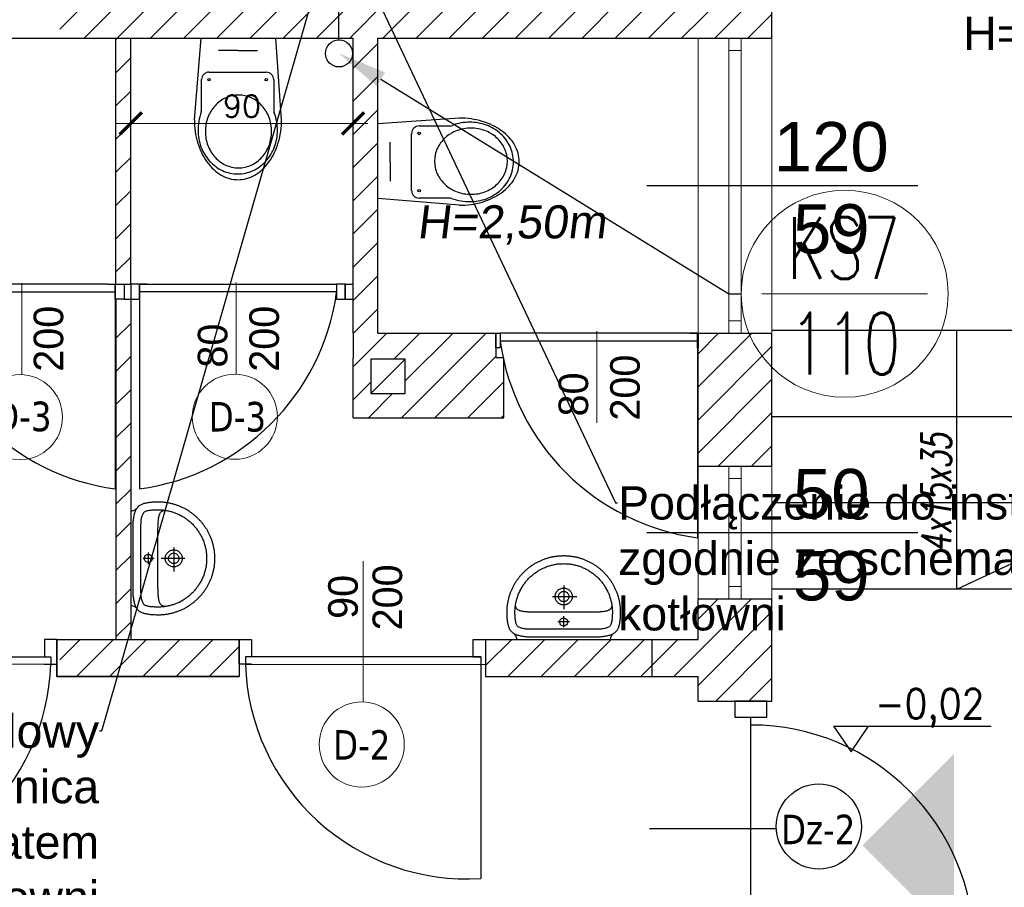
# Model space of a CAD drawing. Header units: millimetres. Extents: x -486876 to 553054, y -140324 to 834178.
# Tile 31 of 155: x -159832 to -155836, y 78064 to 81585. Entities that reach past the tile are written whole.
import ezdxf
from ezdxf import colors
from ezdxf.entities.mleader import LeaderData, LeaderLine
from ezdxf.enums import TextEntityAlignment as Align
from ezdxf.math import Vec2, Vec3

# ---------------------------------------------------------------- set-up
doc = ezdxf.new("R2010")
doc.units = ezdxf.units.MM
doc.header["$PDSIZE"] = -5
doc.linetypes.add('DASH2', pattern=[0.75, 0.5, -0.25])
for name, color, linetype, lineweight in [('_XREF', 252, 'DASH2', 13), ('IS_PLB_KAN_WEW', 34, 'Continuous', 30), ('IS_PLB_TEKST', 7, 'Continuous', 20), ('XREF$0$0-ARKUSZ-OPIS', 8, 'Continuous', 18), ('XREF$0$okna', 8, 'Continuous', 20), ('XREF$0$ściana nośna', 8, 'Continuous', 30)]:
    doc.layers.add(name, color=color, linetype=linetype, lineweight=lineweight)
for name, color, linetype in [('IS_PLB_SKROPLINY', 32, 'SP_SKROP'), ('XREF$0$A-ARM', 8, 'Continuous'), ('XREF$0$A-BUD-OP', 8, 'Continuous'), ('XREF$0$ArchiCAD', 8, 'Continuous'), ('XREF$0$DRZWI', 8, 'Continuous'), ('XREF$0$MEBLE_ŁAZIENKOWE_I_KUCHENNE', 8, 'Continuous'), ('XREF$0$OPIS', 8, 'Continuous'), ('XREF$0$OPISY', 8, 'Continuous'), ('XREF$0$Ppoż', 20, 'Continuous'), ('XREF$0$WIDOK', 8, 'Continuous'), ('XREF$0$WYMIARY', 9, 'Continuous'), ('XREF$0$WYPEŁNIENIA', 8, 'Continuous'), ('XREF$0$ŚCIANY', 8, 'Continuous')]:
    doc.layers.add(name, color=color, linetype=linetype)
doc.styles.add('IS_SIMPLEX', font='simplex.shx', dxfattribs={"width": 0.7})
doc.styles.add('SANPROJEKT', font='arial.ttf', dxfattribs={"height": 200})
doc.styles.get("Standard").update_dxf_attribs({"font": 'arial.ttf'})
doc.styles.add('XREF$0$APLUS', font='arial.ttf', dxfattribs={"width": 0.6})
doc.styles.add('XREF$0$GENERATED_STYLE_1', font='txt')
doc.styles.add('XREF$0$KOTA', font='SIMPLEX', dxfattribs={"width": 0.9, "height": 25})
doc.styles.add('XREF$0$ROMANS', font='romans.shx')
doc.styles.add('XREF$0$Simplex 0.7 Italic', font='simplex.shx', dxfattribs={"width": 0.7, "oblique": 10})
doc.styles.add('XREF$0$Standard', font='arial.ttf')
doc.styles.add('XREF$0$Verdana 0.8', font='verdana.ttf', dxfattribs={"width": 0.8})
doc.linetypes.add('SP_SKROP', pattern='A,100,-30,[133,ltypeshp.shx,S=30,R=0,X=-30,Y=0],-30,30', length=190)
doc.dimstyles.new('XREF$0$PORT1_50', dxfattribs={"dimscale": 50, "dimtxt": 0.18, "dimasz": 0.18, "dimexe": 0.12, "dimexo": 0.05, "dimgap": 0.05, "dimtad": 1, "dimdec": 0, "dimrnd": 0.5, "dimdsep": 46, "dimtxsty": 'XREF$0$ROMANS', "dimblk1": 'XREF$0$_ARCHTICK', "dimblk2": 'XREF$0$_ARCHTICK', "dimsah": 1, "dimcen": 0, "dimdle": 0.12, "dimclrt": 7, "dimadec": 0, "dimazin": 0, "dimtfac": 1, "dimtdec": 0, "dimtmove": 2, "dimatfit": 3, "dimldrblk": 'XREF$0$_ARCHTICK', "dimfxl": 0.5, "dimfxlon": 1, "dimtolj": 1, "dimtzin": 0, "dimarcsym": 0})
pattern_1 = [(45, (-52999.899, 13162.694), (-6.7351921, 6.7351921), [])]

# ---------------------------------------------------------------- blocks, each defined once
blk = doc.blocks.new('XREF$0$KOTA_R3')
at = {"layer": 'XREF$0$A-BUD-OP'}
blk.add_line((-279.41, -2136.84), (-172.66, -2136.84), dxfattribs=at)
blk.add_lwpolyline([(-279.41, -2136.84), (-267.48, -2154.26), (-255.55, -2136.84)], dxfattribs=at)
at = {"layer": 'XREF$0$A-BUD-OP', "style": 'XREF$0$KOTA', "width": 0.9}
for p, height in [((-251.3, -2131.63), 20), ((-251.3, -2153.31), 14)]:
    blk.add_attdef('KOTA', p, '', height=height, dxfattribs=at)
blk = doc.blocks.new('XREF$0$_ARCHTICK')
at = {"color": 0, "linetype": 'ByBlock', "const_width": 0.15}
blk.add_lwpolyline([(-0.5, -0.5), (0.5, 0.5)], dxfattribs=at)
blk = doc.blocks.new('*D596')
at = {"layer": 'Defpoints', "color": 0}
for p in [(3626.56, 11011.25), (3626.56, 10978.3), (3536.35, 10946.83)]:
    blk.add_point(p, dxfattribs=at)
at = {"layer": 'XREF$0$ściana nośna', "color": 0, "lineweight": -2}
for p, q in [((3536.35, 10986.25), (3536.35, 11017.25)), ((3626.56, 10986.25), (3626.56, 11017.25)), ((3530.35, 11011.25), (3632.56, 11011.25))]:
    blk.add_line(p, q, dxfattribs=at)
at = {"layer": 'XREF$0$ściana nośna', "color": 0, "lineweight": -2, "xscale": 9, "yscale": 9, "zscale": 9, "rotation": 180}
blk.add_blockref('XREF$0$_ARCHTICK', (3536.35, 11011.25), dxfattribs=at)
at = {"layer": 'XREF$0$ściana nośna', "color": 0, "lineweight": -2, "xscale": 9, "yscale": 9, "zscale": 9}
blk.add_blockref('XREF$0$_ARCHTICK', (3626.56, 11011.25), dxfattribs=at)
at = {"layer": 'XREF$0$ściana nośna', "color": 7, "insert": (3581.45, 11018.25), "char_height": 9, "attachment_point": 5, "style": 'XREF$0$ROMANS'}
blk.add_mtext('\\A1;90', dxfattribs=at)
blk = doc.blocks.new('XREF$0$ubi012_r')
for p, q in [((-2.32, 33.16), (0, 0)), ((33.07, 33.16), (30.34, 0)), ((0.86, 16.83), (0.86, 29.35)), ((30.16, 29.17), (30.16, 16.83)), ((27.13, 13.79), (3.9, 13.79)), ((15.37, 5.06), (7.45, 5.06)), ((15.37, 5.06), (23.29, 5.06)), ((30.34, 0), (0, 0))]:
    blk.add_line(p, q)
for centre in [(3.9, 16.83), (27.13, 16.83)]:
    blk.add_circle(centre, 0.506)
for centre, radius, start, end in [((16.19, 42.02), 15.54, 105.9445, 133.2542), ((15.37, 44.42), 13.01, 74.6148, 105.3852), ((14.56, 42.02), 15.54, 46.7458, 74.0555), ((20.78, 37.1), 22.27, 133.1777, 154.6258), ((16.63, 38.41), 17.03, 126.5259, 148.9267), ((15.64, 39.74), 15.37, 102.4946, 126.4967), ((15.32, 39.85), 12.81, 102.4946, 126.4967), ((15.46, 40.39), 14.7, 77.6333, 102.3667), ((15.17, 40.39), 12.25, 77.6333, 102.3667), ((15.02, 39.85), 12.81, 53.5033, 77.5054), ((15.28, 39.74), 15.37, 53.5033, 77.5054), ((14.28, 38.41), 17.03, 31.0733, 53.4741), ((9.97, 37.1), 22.27, 25.3742, 46.8223), ((16.15, 38.74), 14.19, 126.5259, 148.9267), ((14.19, 38.74), 14.19, 31.0733, 53.4741), ((27.53, 33.76), 29.8, 154.3733, 172.0149), ((18.1, 37.5), 18.76, 148.867, 169.8645), ((17.37, 37.98), 15.63, 148.867, 169.8645), ((12.97, 37.98), 15.63, 10.1355, 31.133), ((12.82, 37.5), 18.76, 10.1355, 31.133), ((3.22, 33.76), 29.8, 7.9851, 25.6267), ((18.81, 37.34), 19.49, 169.767, 190.233), ((17.96, 37.85), 16.24, 169.767, 190.233), ((12.37, 37.85), 16.24, 0, 10.233), ((12.1, 37.34), 19.49, 0, 10.233), ((30.81, 33.16), 33.13, 171.7845, 180.1077), ((12.37, 37.85), 16.24, 349.767, 0), ((12.1, 37.34), 19.49, 349.767, 0), ((-0.06, 33.16), 33.13, 0, 8.2155), ((15.63, 36.6), 16.22, 189.6364, 202.7205), ((17.37, 37.72), 15.63, 190.1355, 211.133), ((12.97, 37.72), 15.63, 328.867, 349.8645), ((-13.89, 43.27), 46.14, 343.1585, 348.2524), ((-1.67, 29.35), 2.53, 0, 22.7205), ((16.15, 36.96), 14.19, 211.0733, 233.4741), ((14.19, 36.96), 14.19, 306.5259, 328.9267), ((32.69, 29.17), 2.53, 163.1585, 180), ((15.32, 35.85), 12.81, 233.5033, 257.5054), ((15.02, 35.85), 12.81, 282.4946, 306.4967), ((15.17, 35.31), 12.25, 257.6333, 282.3667), ((3.9, 16.83), 3.03, 180, 270), ((27.13, 16.83), 3.03, 270, 0)]:
    blk.add_arc(centre, radius, start, end)
blk = doc.blocks.new('XREF$0$KKP-KOLO2-B02X0201')
at = {"layer": 'XREF$0$A-ARM'}
for points in [[(-21.09, 0), (-21.12, -0.55), (-21.2, -1), (-21.34, -1.39), (-21.54, -1.76), (-21.81, -2.13), (-22.13, -2.54)], [(21.09, 0), (0, 0), (-21.09, 0)], [(22.13, -2.54), (21.81, -2.13), (21.54, -1.76), (21.34, -1.39), (21.2, -1), (21.12, -0.55), (21.09, 0)], [(25.29, -12.17), (25.29, -12.54), (25.28, -12.9), (25.27, -13.27), (25.25, -13.64), (25.22, -14), (25.19, -14.37), (25.16, -14.73), (25.12, -15.09), (25.08, -15.45), (25.03, -15.81), (24.97, -16.16), (24.91, -16.52), (24.85, -16.87), (24.78, -17.22), (24.71, -17.57), (24.63, -17.92), (24.55, -18.26), (24.46, -18.61), (24.37, -18.95), (24.27, -19.29), (24.17, -19.63), (24.06, -19.96), (23.95, -20.3), (23.83, -20.63), (23.71, -20.96), (23.59, -21.29), (23.46, -21.61), (23.33, -21.94), (23.19, -22.26), (23.05, -22.58), (22.9, -22.89), (22.75, -23.21), (22.6, -23.52), (22.44, -23.83), (22.27, -24.14), (22.11, -24.44), (21.94, -24.74), (21.76, -25.04), (21.58, -25.34), (21.4, -25.63), (21.21, -25.92), (21.02, -26.21), (20.83, -26.5), (20.63, -26.78), (20.43, -27.06), (20.22, -27.34), (20.01, -27.62), (19.8, -27.89), (19.58, -28.16), (19.36, -28.42), (19.14, -28.68), (18.91, -28.94), (18.68, -29.2), (18.45, -29.45), (18.21, -29.7), (17.97, -29.95), (17.73, -30.2), (17.48, -30.44), (17.23, -30.67), (16.98, -30.91), (16.72, -31.14), (16.46, -31.36), (16.2, -31.59), (15.93, -31.81), (15.66, -32.02), (15.39, -32.24), (15.12, -32.45), (14.84, -32.65), (14.56, -32.85), (14.28, -33.05), (13.99, -33.25), (13.7, -33.44), (13.41, -33.62), (13.12, -33.81), (12.82, -33.98), (12.52, -34.16), (12.22, -34.33), (11.91, -34.5), (11.61, -34.66), (11.3, -34.82), (10.98, -34.97), (10.67, -35.12), (10.35, -35.27), (10.03, -35.41), (9.71, -35.55), (9.39, -35.68), (9.06, -35.81), (8.74, -35.94), (8.41, -36.06), (8.07, -36.17), (7.74, -36.28), (7.4, -36.39), (7.06, -36.49), (6.72, -36.59), (6.38, -36.68), (6.04, -36.77), (5.69, -36.85), (5.35, -36.93), (5, -37), (4.65, -37.07), (4.29, -37.14), (3.94, -37.2), (3.58, -37.25), (3.23, -37.3), (2.87, -37.34), (2.51, -37.38), (2.14, -37.42), (1.78, -37.45), (1.42, -37.47), (1.05, -37.49), (0.68, -37.5), (0.31, -37.51), (-0.06, -37.51), (-0.06, -37.51), (-0.43, -37.51), (-0.8, -37.5), (-1.16, -37.49), (-1.53, -37.47), (-1.89, -37.45), (-2.26, -37.42), (-2.62, -37.38), (-2.98, -37.34), (-3.34, -37.3), (-3.7, -37.25), (-4.05, -37.2), (-4.41, -37.14), (-4.76, -37.07), (-5.11, -37), (-5.46, -36.93), (-5.81, -36.85), (-6.15, -36.77), (-6.5, -36.68), (-6.84, -36.59), (-7.18, -36.49), (-7.52, -36.39), (-7.85, -36.28), (-8.19, -36.17), (-8.52, -36.06), (-8.85, -35.94), (-9.18, -35.81), (-9.5, -35.68), (-9.83, -35.55), (-10.15, -35.41), (-10.47, -35.27), (-10.78, -35.12), (-11.1, -34.97), (-11.41, -34.82), (-11.72, -34.66), (-12.03, -34.5), (-12.33, -34.33), (-12.63, -34.16), (-12.93, -33.98), (-13.23, -33.81), (-13.52, -33.62), (-13.81, -33.44), (-14.1, -33.25), (-14.39, -33.05), (-14.67, -32.85), (-14.95, -32.65), (-15.23, -32.45), (-15.51, -32.24), (-15.78, -32.02), (-16.05, -31.81), (-16.31, -31.59), (-16.58, -31.36), (-16.84, -31.14), (-17.09, -30.91), (-17.35, -30.67), (-17.6, -30.44), (-17.84, -30.2), (-18.09, -29.95), (-18.33, -29.7), (-18.56, -29.45), (-18.8, -29.2), (-19.03, -28.94), (-19.25, -28.68), (-19.48, -28.42), (-19.7, -28.16), (-19.91, -27.89), (-20.13, -27.62), (-20.34, -27.34), (-20.54, -27.06), (-20.74, -26.78), (-20.94, -26.5), (-21.14, -26.21), (-21.33, -25.92), (-21.51, -25.63), (-21.7, -25.34), (-21.88, -25.04), (-22.05, -24.74), (-22.22, -24.44), (-22.39, -24.14), (-22.55, -23.83), (-22.71, -23.52), (-22.86, -23.21), (-23.01, -22.89), (-23.16, -22.58), (-23.3, -22.26), (-23.44, -21.94), (-23.57, -21.61), (-23.7, -21.29), (-23.83, -20.96), (-23.95, -20.63), (-24.06, -20.3), (-24.17, -19.96), (-24.28, -19.63), (-24.38, -19.29), (-24.48, -18.95), (-24.57, -18.61), (-24.66, -18.26), (-24.74, -17.92), (-24.82, -17.57), (-24.9, -17.22), (-24.96, -16.87), (-25.03, -16.52), (-25.09, -16.16), (-25.14, -15.81), (-25.19, -15.45), (-25.23, -15.09), (-25.27, -14.73), (-25.31, -14.37), (-25.34, -14), (-25.36, -13.64), (-25.38, -13.27), (-25.39, -12.9), (-25.4, -12.54), (-25.4, -12.17), (-25.4, -12.17), (-25.4, -11.8), (-25.38, -11.35), (-25.36, -10.84), (-25.33, -10.31), (-25.3, -9.77), (-25.27, -9.28), (-25.23, -8.85), (-25.19, -8.52), (-25.13, -8.07), (-25.06, -7.64), (-24.99, -7.22), (-24.91, -6.82), (-24.82, -6.44), (-24.73, -6.07), (-24.62, -5.72), (-24.51, -5.38), (-24.38, -5.06), (-24.24, -4.76), (-24.09, -4.47), (-23.93, -4.19), (-23.75, -3.93), (-23.55, -3.68), (-23.34, -3.44), (-23.11, -3.22), (-22.87, -3.01), (-22.6, -2.81), (-22.31, -2.63), (-22, -2.45), (-21.67, -2.29), (-21.32, -2.14), (-20.94, -1.99), (-20.54, -1.86), (-20.11, -1.74), (-19.66, -1.63), (-19.17, -1.53), (-19.17, -1.53), (-18.8, -1.45), (-18.41, -1.38), (-18.01, -1.32), (-17.59, -1.25), (-17.17, -1.2), (-16.73, -1.15), (-16.28, -1.1), (-15.82, -1.06), (-15.35, -1.04), (-14.87, -1.02), (-14.38, -1.01), (-0.06, -1.01), (14.27, -1.01), (14.76, -1.02), (15.23, -1.04), (15.7, -1.06), (16.16, -1.1), (16.61, -1.15), (17.05, -1.2), (17.48, -1.25), (17.9, -1.32), (18.3, -1.38), (18.69, -1.45), (19.06, -1.53), (19.54, -1.63), (20, -1.74), (20.43, -1.86), (20.83, -1.99), (21.21, -2.14), (21.56, -2.29), (21.89, -2.45), (22.2, -2.63), (22.48, -2.81), (22.75, -3.01), (23, -3.22), (23.23, -3.44), (23.44, -3.68), (23.63, -3.93), (23.81, -4.19), (23.98, -4.47), (24.13, -4.76), (24.27, -5.06), (24.39, -5.38), (24.51, -5.72), (24.61, -6.07), (24.71, -6.44), (24.79, -6.82), (24.88, -7.22), (24.95, -7.64), (25.02, -8.07), (25.08, -8.52), (25.12, -8.85), (25.15, -9.28), (25.19, -9.77), (25.22, -10.31), (25.24, -10.84), (25.27, -11.35), (25.28, -11.8), (25.29, -12.17)], [(-0.05, -33.94), (-0.61, -33.93), (-1.16, -33.92), (-1.72, -33.89), (-2.28, -33.85), (-2.7, -33.79), (-3.12, -33.73), (-3.53, -33.66), (-3.94, -33.59), (-4.34, -33.51), (-4.74, -33.42), (-5.14, -33.33), (-5.53, -33.23), (-5.93, -33.13), (-6.33, -33.02), (-6.73, -32.9), (-7.13, -32.77), (-7.53, -32.64), (-7.96, -32.47), (-8.38, -32.29), (-8.79, -32.11), (-9.2, -31.92), (-9.61, -31.73), (-10.02, -31.53), (-10.42, -31.33), (-10.8, -31.11), (-11.16, -30.89), (-11.52, -30.66), (-11.87, -30.43), (-12.22, -30.2), (-12.56, -29.97), (-12.89, -29.72), (-13.22, -29.48), (-13.55, -29.23), (-13.87, -28.97), (-14.19, -28.7), (-14.51, -28.43), (-14.82, -28.15), (-15.14, -27.86), (-15.45, -27.56), (-15.76, -27.24), (-16.06, -26.91), (-16.35, -26.58), (-16.63, -26.25), (-16.91, -25.92), (-17.17, -25.58), (-17.44, -25.24), (-17.7, -24.9), (-17.95, -24.55), (-18.2, -24.19), (-18.45, -23.82), (-18.69, -23.45), (-19.7, -21.59), (-19.87, -21.21), (-20.04, -20.83), (-20.19, -20.44), (-20.34, -20.06), (-20.49, -19.67), (-20.62, -19.28), (-20.75, -18.9), (-20.88, -18.51), (-20.99, -18.12), (-21.1, -17.73), (-21.2, -17.34), (-21.3, -16.94), (-21.38, -16.55), (-21.46, -16.15), (-21.54, -15.75), (-21.6, -15.36), (-21.66, -14.95), (-21.71, -14.55), (-21.75, -14.15), (-21.78, -13.74), (-21.81, -13.33), (-21.83, -12.92), (-21.84, -12.51), (-21.84, -12.09), (-21.84, -11.68), (-21.82, -11.26), (-21.81, -10.84), (-21.78, -10.42), (-21.76, -10), (-21.73, -9.57), (-21.69, -9.16), (-21.64, -8.74), (-21.58, -8.32), (-21.51, -7.91), (-21.43, -7.49), (-21.32, -7.09), (-21.2, -6.68), (-21.06, -6.4), (-20.88, -6.14), (-20.65, -5.9), (-20.38, -5.69), (-20.07, -5.5), (-19.73, -5.34), (-19.37, -5.2), (-18.99, -5.07), (-18.59, -4.96), (-18.17, -4.87), (-17.75, -4.8), (-17.33, -4.73), (-16.9, -4.68), (-16.49, -4.64), (-16.08, -4.61), (-15.69, -4.59), (-15.32, -4.58), (-14.98, -4.57), (-14.66, -4.56), (-14.38, -4.56), (-0.05, -4.56), (14.27, -4.56), (14.55, -4.56), (14.87, -4.57), (15.21, -4.58), (15.58, -4.59), (15.97, -4.61), (16.38, -4.64), (16.8, -4.68), (17.22, -4.73), (17.64, -4.8), (18.07, -4.87), (18.48, -4.96), (18.88, -5.07), (19.26, -5.2), (19.63, -5.34), (19.96, -5.5), (20.27, -5.69), (20.54, -5.9), (20.77, -6.14), (20.96, -6.4), (21.09, -6.68), (21.22, -7.09), (21.32, -7.49), (21.41, -7.91), (21.48, -8.32), (21.54, -8.74), (21.58, -9.16), (21.62, -9.57), (21.65, -10), (21.68, -10.42), (21.7, -10.84), (21.72, -11.26), (21.73, -11.68), (21.74, -12.09), (21.73, -12.51), (21.72, -12.92), (21.7, -13.33), (21.68, -13.74), (21.64, -14.15), (21.6, -14.55), (21.55, -14.95), (21.49, -15.36), (21.43, -15.75), (21.36, -16.15), (21.28, -16.55), (21.19, -16.94), (21.1, -17.34), (20.99, -17.73), (20.89, -18.12), (20.77, -18.51), (20.65, -18.9), (20.52, -19.28), (20.38, -19.67), (20.24, -20.06), (20.09, -20.44), (19.93, -20.83), (19.76, -21.21), (19.59, -21.59), (19.59, -21.59), (18.58, -23.45), (18.34, -23.82), (18.09, -24.19), (17.84, -24.55), (17.59, -24.9), (17.33, -25.24), (17.07, -25.58), (16.8, -25.92), (16.52, -26.25), (16.24, -26.58), (15.95, -26.91), (15.65, -27.24), (15.35, -27.56), (15.03, -27.86), (14.72, -28.15), (14.4, -28.43), (14.08, -28.7), (13.76, -28.97), (13.44, -29.23), (13.11, -29.48), (12.78, -29.72), (12.45, -29.97), (12.11, -30.2), (11.76, -30.43), (11.41, -30.66), (11.06, -30.89), (10.69, -31.11), (10.32, -31.33), (9.91, -31.53), (9.5, -31.73), (9.09, -31.92), (8.68, -32.11), (8.27, -32.29), (7.85, -32.47), (7.43, -32.64), (7.43, -32.64), (7.02, -32.77), (6.62, -32.9), (6.22, -33.02), (5.82, -33.13), (5.43, -33.23), (5.03, -33.33), (4.63, -33.42), (4.23, -33.51), (3.83, -33.59), (3.42, -33.66), (3.01, -33.73), (2.6, -33.79), (2.17, -33.85), (1.61, -33.89), (1.06, -33.92), (0.5, -33.93), (-0.05, -33.94)], [(-2.61, -7.95), (2.52, -7.95)], [(-0.04, -6.08), (0.43, -6.14), (0.85, -6.32), (1.21, -6.6), (1.49, -6.96), (1.67, -7.38), (1.73, -7.86), (1.67, -8.33), (1.49, -8.75), (1.21, -9.11), (0.85, -9.39), (0.43, -9.57), (-0.04, -9.63), (-0.51, -9.57), (-0.94, -9.39), (-1.3, -9.11), (-1.58, -8.75), (-1.75, -8.33), (-1.82, -7.86), (-1.75, -7.38), (-1.58, -6.96), (-1.3, -6.6), (-0.94, -6.32), (-0.51, -6.14), (-0.04, -6.08)], [(-0.05, -10.45), (-0.05, -5.48)], [(-21.62, -15.21), (-21.58, -14.99), (-21.53, -14.78), (-21.48, -14.58), (-21.41, -14.39), (-21.33, -14.21), (-21.24, -14.04), (-21.14, -13.87), (-21.02, -13.72), (-20.88, -13.57), (-20.72, -13.43), (-20.55, -13.3), (-20.35, -13.18), (-20.14, -13.06), (-19.9, -12.95), (-19.63, -12.85), (-19.34, -12.76), (-19.02, -12.67), (-18.67, -12.6), (-18.29, -12.53), (-17.88, -12.46), (-17.43, -12.4), (-16.96, -12.35), (-16.44, -12.31), (-15.89, -12.27), (-15.3, -12.24), (-14.67, -12.21), (-14, -12.19), (-13.28, -12.18), (-12.52, -12.17), (-11.72, -12.17)], [(-11.72, -12.17), (-0.06, -12.17), (11.6, -12.17)], [(11.6, -12.17), (12.41, -12.17), (13.17, -12.18), (13.88, -12.19), (14.55, -12.21), (15.18, -12.24), (15.78, -12.27), (16.33, -12.31), (16.84, -12.35), (17.32, -12.4), (17.77, -12.46), (18.18, -12.53), (18.56, -12.6), (18.9, -12.67), (19.22, -12.76), (19.52, -12.85), (19.78, -12.95), (20.02, -13.06), (20.24, -13.18), (20.44, -13.3), (20.61, -13.43), (20.76, -13.57), (20.9, -13.72), (21.02, -13.87), (21.13, -14.04), (21.22, -14.21), (21.3, -14.39), (21.36, -14.58), (21.42, -14.78), (21.47, -14.99), (21.51, -15.21)], [(-0.06, -15.43), (0.33, -15.45), (0.71, -15.51), (1.07, -15.6), (1.42, -15.73), (1.75, -15.89), (2.06, -16.08), (2.36, -16.3), (2.63, -16.55), (2.87, -16.82), (3.09, -17.11), (3.28, -17.43), (3.44, -17.76), (3.57, -18.11), (3.66, -18.47), (3.72, -18.85), (3.74, -19.24), (3.72, -19.62), (3.66, -20), (3.57, -20.36), (3.44, -20.71), (3.28, -21.05), (3.09, -21.36), (2.87, -21.65), (2.63, -21.92), (2.36, -22.17), (2.06, -22.39), (1.75, -22.58), (1.42, -22.74), (1.07, -22.87), (0.71, -22.96), (0.33, -23.02), (-0.06, -23.04), (-0.45, -23.02), (-0.82, -22.96), (-1.19, -22.87), (-1.54, -22.74), (-1.87, -22.58), (-2.18, -22.39), (-2.48, -22.17), (-2.75, -21.92), (-2.99, -21.65), (-3.21, -21.36), (-3.4, -21.05), (-3.56, -20.71), (-3.69, -20.36), (-3.78, -20), (-3.84, -19.62), (-3.86, -19.24), (-3.84, -18.85), (-3.78, -18.47), (-3.69, -18.11), (-3.56, -17.76), (-3.4, -17.43), (-3.21, -17.11), (-2.99, -16.82), (-2.75, -16.55), (-2.48, -16.3), (-2.18, -16.08), (-1.87, -15.89), (-1.54, -15.73), (-1.19, -15.6), (-0.82, -15.51), (-0.45, -15.45), (-0.06, -15.43)], [(-0.06, -16.9), (0.36, -16.94), (0.75, -17.05), (1.12, -17.22), (1.44, -17.45), (1.72, -17.73), (1.95, -18.06), (2.13, -18.42), (2.23, -18.82), (2.27, -19.24), (2.23, -19.65), (2.13, -20.05), (1.95, -20.41), (1.72, -20.74), (1.44, -21.02), (1.12, -21.25), (0.75, -21.42), (0.36, -21.53), (-0.06, -21.57), (-0.48, -21.53), (-0.87, -21.42), (-1.23, -21.25), (-1.56, -21.02), (-1.84, -20.74), (-2.07, -20.41), (-2.24, -20.05), (-2.35, -19.65), (-2.39, -19.24), (-2.35, -18.82), (-2.24, -18.42), (-2.07, -18.06), (-1.84, -17.73), (-1.56, -17.45), (-1.23, -17.22), (-0.87, -17.05), (-0.48, -16.94), (-0.06, -16.9)], [(-0.06, -24.21), (-0.06, -13.57)], [(4.89, -19.26), (-5.94, -19.26)]]:
    blk.add_lwpolyline(points, dxfattribs=at)
blk = doc.blocks.new('Pion_kanalizacja')
at = {"lineweight": 0, "transparency": 16777216}
blk.add_line((67.23, 0), (-67.23, 0), dxfattribs=at)
blk.add_circle((0, 0), 84.03, dxfattribs=at)
at = {"lineweight": 0, "transparency": 16777216, "style": 'IS_SIMPLEX', "width": 0.7}
for tag, p in [('RODZ_PION', (-0.88, 37.06)), ('NR_PION', (0.3, -40.39))]:
    blk.add_attdef(tag, text='', height=50, dxfattribs=at).set_placement(p, align=Align.MIDDLE)
blk = doc.blocks.new('XREF')
at = {"layer": 'XREF$0$MEBLE_ŁAZIENKOWE_I_KUCHENNE'}
h = blk.add_hatch(color=256, dxfattribs=at)
h.paths.add_polyline_path([(3870.42, 10718.25), (3870.42, 10681.18), (3833.35, 10718.25)])
h.paths.add_polyline_path([(3870.42, 10755.32), (3870.42, 10718.25), (3833.35, 10718.25)])
at = {"layer": 'XREF$0$WYPEŁNIENIA'}
h = blk.add_hatch(dxfattribs=at)
h.set_pattern_fill('ANSI31', color=256, scale=3)
h.set_pattern_definition(pattern_1)
h.paths.add_polyline_path([(3536.35, 10935.51), (3530.35, 10935.51), (3530.35, 10801.78), (3536.35, 10801.78)])
h.paths.add_polyline_path([(3536.35, 11045.83), (3530.35, 11045.83), (3530.35, 10945.96), (3533.62, 10945.96), (3536.35, 10945.96)], flags=17)
h.paths.add_polyline_path([(3796.56, 11096.65), (3766.56, 11096.65), (3766.56, 11060.83), (3507.62, 11060.83), (3507.62, 11045.83), (3526.56, 11045.83), (3626.56, 11045.83), (3626.56, 10935.51), (3636.56, 10935.51), (3636.56, 11045.83), (3766.56, 11045.83), (3796.56, 11045.83)])
edge = h.paths.add_edge_path()
edge.add_arc((3779.04, 10935.86), 93.67, 192.1343, 192.8888, ccw=False)
edge.add_line((3687.46, 10916.17), (3684.53, 10916.17))
edge.add_line((3684.53, 10916.17), (3684.53, 10926.14))
edge.add_line((3684.53, 10926.14), (3636.56, 10926.14))
edge.add_line((3636.56, 10926.14), (3636.56, 10935.51))
edge.add_line((3636.56, 10935.51), (3626.56, 10935.51))
edge.add_line((3626.56, 10935.51), (3626.56, 10926.14))
edge.add_line((3626.56, 10926.14), (3626.56, 10916.14))
edge.add_line((3626.56, 10916.14), (3626.56, 10891.78))
edge.add_line((3626.56, 10891.78), (3687.73, 10891.78))
edge.add_line((3687.73, 10891.78), (3687.73, 10914.97))
h.paths.add_polyline_path([(3647.75, 10901.56), (3633.75, 10901.56), (3633.75, 10915.56), (3647.75, 10915.56)], flags=16)
h.paths.add_polyline_path([(3796.56, 10926.14), (3766.56, 10926.14), (3766.56, 10872.13), (3796.56, 10872.13)])
h.paths.add_polyline_path([(3796.56, 10818.23), (3766.56, 10818.23), (3766.56, 10801.78), (3747.83, 10801.78), (3747.83, 10786.78), (3766.56, 10786.78), (3766.56, 10776.78), (3796.56, 10776.78)])
h.paths.add_polyline_path([(3747.83, 10801.78), (3680.36, 10801.78), (3680.36, 10786.78), (3747.83, 10786.78)])
h.paths.add_polyline_path([(3406.41, 10801.78), (3376.56, 10801.78), (3376.56, 10889.68), (3446.15, 10889.68), (3446.56, 10916.14), (3446.56, 10926.14), (3446.56, 10935.51), (3441.16, 10935.51), (3441.16, 10923.53), (3427.16, 10923.53), (3427.16, 10935.51), (3409.73, 10935.51), (3409.73, 10923.53), (3395.73, 10923.53), (3395.73, 10935.51), (3378.3, 10935.51), (3378.3, 10923.53), (3364.3, 10923.53), (3364.3, 10935.51), (3337.08, 10935.51), (3337.08, 10926.14), (3301.56, 10926.14), (3301.56, 10920.14), (3301.56, 10916.14), (3337.08, 10916.14), (3337.08, 10889.68), (3361.56, 10889.68), (3361.56, 10801.78), (3189.06, 10801.78), (3176.56, 10801.78), (3176.56, 10766.78), (3201.56, 10766.78), (3201.56, 10786.78), (3406.41, 10786.78)])
h.paths.add_polyline_path([(3214.49, 10923.14), (3214.49, 10926.14), (3201.56, 10926.14), (3201.56, 10935.51), (3176.56, 10935.51), (3176.56, 10901.78), (3201.56, 10901.78), (3201.56, 10916.14), (3214.49, 10916.14)], flags=17)
h.paths.add_polyline_path([(3176.56, 10801.78), (3006.73, 10801.78), (3006.73, 10789.78), (3176.56, 10789.78)])
h.paths.add_polyline_path([(2906.73, 10801.78), (2815.34, 10801.78), (2815.34, 10789.78), (2894.64, 10789.78), (2904.95, 10789.78)])
h.paths.add_polyline_path([(2896.56, 10935.51), (2871.56, 10935.51), (2871.56, 10801.78), (2896.56, 10801.78)])
h.paths.add_polyline_path([(2892.75, 10828.64), (2910.53, 10828.64), (2910.53, 10842.14), (2892.75, 10842.14)])
h = blk.add_hatch(dxfattribs=at)
h.set_pattern_fill('ANSI31', color=256, scale=3)
h.set_pattern_definition(pattern_1)
h.paths.add_polyline_path([(3556.78, 10801.78), (3507.62, 10801.78), (3507.62, 10786.78), (3556.78, 10786.78)])
h.paths.add_polyline_path([(3580.36, 10801.78), (3556.78, 10801.78), (3556.78, 10786.78), (3580.36, 10786.78)])
h.paths.add_polyline_path([(3900.02, 10651.78), (3796.56, 10651.78), (3796.56, 10666.78), (3766.56, 10666.78), (3766.56, 10651.78), (3724.56, 10651.78), (3724.56, 10611.78), (3766.56, 10611.78), (3766.56, 10496.78), (3709.56, 10496.78), (3709.56, 10471.78), (3766.56, 10471.78), (3766.56, 10606.94), (3796.56, 10606.94), (3796.56, 10466.78), (3796.56, 10476.78), (3796.56, 10476.78), (3796.56, 10611.78), (3900.02, 10611.78)])
h.paths.add_polyline_path([(3599.56, 10496.78), (3514.68, 10496.78), (3514.68, 10471.78), (3551.56, 10471.78), (3551.56, 10024.04), (3539.56, 10024.04), (3539.56, 9984.04), (3566.56, 9984.04), (3566.56, 10471.78), (3599.56, 10471.78)])
h.paths.add_polyline_path([(4136.56, 9911.78), (4126.56, 9911.78), (4126.56, 9971.94), (4126.56, 10361.95), (4096.56, 10361.95), (4096.56, 10346.78), (4096.56, 10131.78), (3896.56, 10131.78), (3896.56, 10170.11), (3796.56, 10170.11), (3796.56, 10176.78), (3766.56, 10176.78), (3766.56, 10058.38), (3796.56, 10058.38), (3796.56, 10096.78), (3886.56, 10096.78), (3886.56, 10106.78), (4096.56, 10106.78), (4096.56, 9971.94), (4096.56, 9911.78), (3771.56, 9911.78), (3771.56, 9779.12), (3796.56, 9779.12), (3796.56, 9816.78), (3886.56, 9816.78), (3886.56, 9881.78), (4016.56, 9881.78), (4016.56, 9851.78), (4061.56, 9851.78), (4061.56, 9881.78), (4136.56, 9881.78)])
h.paths.add_polyline_path([(3817.24, 9855.2), (3831.24, 9855.2), (3831.24, 9841.2), (3817.24, 9841.2)], flags=16)
h.paths.add_polyline_path([(3840.64, 9855.2), (3854.64, 9855.2), (3854.64, 9841.2), (3840.64, 9841.2)], flags=16)
h.paths.add_polyline_path([(3817.24, 10127.11), (3817.24, 10141.11), (3831.24, 10141.11), (3831.24, 10127.11)], flags=16)
edge = h.paths.add_edge_path(flags=0)
edge.add_arc((3824.24, 10134.11), 7, 0, 360)
h.paths.add_polyline_path([(3840.64, 10127.11), (3840.64, 10141.11), (3854.64, 10141.11), (3854.64, 10127.11)], flags=16)
h.paths.add_polyline_path([(3817.24, 10147.81), (3817.24, 10161.81), (3831.24, 10161.81), (3831.24, 10147.81)], flags=16)
h.paths.add_polyline_path([(3840.64, 10147.81), (3840.64, 10161.81), (3854.64, 10161.81), (3854.64, 10147.81)], flags=16)
h.paths.add_polyline_path([(3802.73, 10317.13), (3796.56, 10317.13), (3796.56, 10305.13), (3803.04, 10305.13)], flags=17)
h.paths.add_polyline_path([(3802.12, 10317.13), (3800.7, 10317.13), (3802.73, 10305.13), (3802.73, 10315.74)], flags=16)
at = {"layer": 'XREF$0$DRZWI'}
for p in [(3788.03, 10676.48), (3788.03, 10767.07)]:
    blk.add_line(p, (3788.03, 10770.3), dxfattribs=at)
at = {"layer": 'XREF$0$DRZWI', "ltscale": 0.8}
blk.add_line((3798.33, 10725.01), (3746.86, 10725.01), dxfattribs=at)
at = {"layer": 'XREF$0$DRZWI'}
for points in [[(3527.09, 10945.96), (3450.09, 10945.96), (3450.09, 10942.88), (3462.59, 10942.88), (3530.09, 10942.88)], [(3527.09, 10945.96), (3530.09, 10945.96), (3530.09, 10862.88)], [(3539.88, 10945.96), (3619.88, 10945.96), (3619.88, 10942.88), (3607.38, 10942.88), (3539.88, 10942.88)], [(3542.88, 10945.96), (3539.88, 10945.96), (3539.88, 10862.88)], [(3548.9, 10945.96), (3619.88, 10945.96), (3619.88, 10942.88), (3607.38, 10942.88), (3539.88, 10942.88)], [(3766.29, 10926.14), (3686.29, 10926.14), (3686.29, 10923.06), (3698.79, 10923.06), (3766.29, 10923.06)], [(3757.27, 10926.14), (3686.29, 10926.14), (3686.29, 10923.06), (3698.79, 10923.06), (3766.29, 10923.06)], [(3763.29, 10926.14), (3766.29, 10926.14), (3766.29, 10843.06)], [(3501.41, 10801.78), (3501.41, 10794.86)], [(3501.41, 10791.78), (3506.41, 10791.78), (3506.41, 10801.78), (3501.41, 10801.78)], [(3585.36, 10791.78), (3580.36, 10791.78), (3580.36, 10801.78), (3585.36, 10801.78)], [(3585.36, 10801.78), (3585.36, 10794.86)], [(3675.36, 10794.78), (3675.36, 10801.78), (3680.36, 10801.78)], [(3408.41, 10794.78), (3503.91, 10794.78), (3503.91, 10791.78), (3503.91, 10791.78), (3406.41, 10791.69)], [(3678.36, 10794.78), (3582.86, 10794.78), (3582.86, 10791.78), (3582.86, 10791.78), (3680.36, 10791.69)], [(3675.36, 10794.78), (3678.36, 10794.78), (3678.36, 10704.78), (3678.36, 10704.78)]]:
    blk.add_lwpolyline(points, dxfattribs=at)
for points in [[(3530.09, 10945.96), (3533.62, 10945.96), (3533.62, 10939.96), (3530.09, 10939.96)], [(3539.88, 10945.96), (3536.35, 10945.96), (3536.35, 10939.96), (3539.88, 10939.96)], [(3623.41, 10945.96), (3619.88, 10945.96), (3619.88, 10939.96), (3623.41, 10939.96)], [(3684.53, 10926.14), (3686.29, 10926.14), (3686.29, 10920.14), (3684.53, 10920.14)], [(3766.29, 10926.14), (3766.56, 10926.14), (3766.56, 10920.14), (3766.29, 10920.14)]]:
    blk.add_lwpolyline(points, close=True, dxfattribs=at)
at = {"layer": 'XREF$0$DRZWI', "ltscale": 0.8}
blk.add_lwpolyline([(3794.5, 10770.3), (3794.5, 10776.78), (3781.56, 10776.78), (3781.56, 10770.3)], close=True, dxfattribs=at)
at = {"layer": 'XREF$0$DRZWI'}
blk.add_circle((3815.59, 10725.88), 17.28, dxfattribs=at)
for centre, radius, start, end in [((3542.83, 10955.68), 93.67, 188.0471, 262.1791), ((3527.13, 10955.68), 93.67, 277.8209, 351.9529), ((3779.04, 10935.86), 93.67, 188.0471, 262.1791), ((3413.85, 10794.72), 90.11, 266.5388, 358.128), ((3672.92, 10794.72), 90.11, 181.872, 273.4612), ((3788.03, 10676.48), 90.59, 0, 90)]:
    blk.add_arc(centre, radius, start, end, dxfattribs=at)
at = {"layer": 'XREF$0$okna'}
for p, q in [((3766.56, 10926.14), (3766.56, 11045.83)), ((3796.56, 10926.14), (3796.56, 11045.83)), ((3779.06, 10931.14), (3779.06, 11040.83)), ((3784.06, 10931.14), (3784.06, 11040.83)), ((3766.56, 10818.23), (3766.56, 10872.13)), ((3796.56, 10818.23), (3796.56, 10872.13)), ((3779.06, 10823.23), (3779.06, 10867.13)), ((3784.06, 10820.73), (3784.06, 10867.13))]:
    blk.add_line(p, q, dxfattribs=at)
for points in [[(3784.06, 11040.83), (3779.06, 11040.83), (3779.06, 11045.83), (3784.06, 11045.83)], [(3784.06, 10926.14), (3779.06, 10926.14), (3779.06, 10931.14), (3784.06, 10931.14)], [(3784.06, 10867.13), (3779.06, 10867.13), (3779.06, 10872.13), (3784.06, 10872.13)], [(3784.06, 10818.23), (3779.06, 10818.23), (3779.06, 10823.23), (3784.06, 10823.23)]]:
    blk.add_lwpolyline(points, close=True, dxfattribs=at)
for points in [[(3492.13, 10946.45), (3492.13, 10909.29)], [(3579.13, 10946.69), (3579.13, 10909.53)], [(3579.13, 10946.69), (3579.13, 10909.53)], [(3725.54, 10926.87), (3725.54, 10889.71)], [(3725.54, 10926.87), (3725.54, 10889.71)], [(3630.61, 10833.62), (3630.61, 10776.5)]]:
    blk.add_lwpolyline(points, dxfattribs=at)
for centre in [(3491.36, 10892.03), (3578.61, 10892.2), (3630.09, 10759.17)]:
    blk.add_circle(centre, 17.28, dxfattribs=at)
at = {"layer": 'XREF$0$OPIS'}
for p, q in [((3745.84, 10985.99), (3855.73, 10985.99)), ((3745.84, 10845.18), (3855.73, 10845.18))]:
    blk.add_line(p, q, dxfattribs=at)
at = {"layer": 'XREF$0$WIDOK'}
for p, q in [((3946.56, 10927.22), (3796.56, 10927.22)), ((3946.56, 10892.22), (3796.56, 10892.22)), ((3946.56, 10857.22), (3796.56, 10857.22)), ((3946.56, 10822.22), (3796.56, 10822.22))]:
    blk.add_line(p, q, dxfattribs=at)
at = {"layer": 'XREF$0$WYMIARY'}
for q in [(3871.56, 10927.22), (3946.56, 10857.22)]:
    blk.add_line((3871.56, 10822.22), q, dxfattribs=at)
blk.add_lwpolyline([(3506.41, 10801.78), (3580.36, 10801.78), (3580.36, 10786.78), (3506.41, 10786.78)], close=True, dxfattribs=at)
at = {"layer": 'XREF$0$ściana nośna'}
for p, q in [((3796.56, 11045.83), (3796.56, 11096.65)), ((3376.56, 11045.83), (3526.56, 11045.83)), ((3526.56, 11045.83), (3626.56, 11045.83)), ((3530.35, 10945.96), (3530.35, 11045.83)), ((3536.35, 10945.96), (3536.35, 11045.83)), ((3626.56, 10926.14), (3626.56, 11045.83)), ((3636.56, 11045.83), (3766.56, 11045.83)), ((3636.56, 10926.14), (3636.56, 11045.83)), ((3766.56, 11045.83), (3796.56, 11045.83)), ((3533.62, 10945.96), (3536.35, 10945.96)), ((3536.35, 10945.96), (3536.35, 10939.96)), ((3623.41, 10945.96), (3623.41, 10939.96)), ((3623.41, 10945.96), (3626.55, 10945.96)), ((3530.35, 10939.96), (3530.35, 10801.78)), ((3533.62, 10939.96), (3536.35, 10939.96)), ((3536.35, 10939.96), (3536.35, 10801.78)), ((3623.32, 10939.96), (3626.56, 10939.96)), ((3626.56, 10926.14), (3626.56, 10916.14)), ((3636.56, 10926.14), (3684.53, 10926.14)), ((3684.53, 10926.14), (3684.53, 10916.17)), ((3766.56, 10872.13), (3766.56, 10926.14)), ((3766.56, 10926.14), (3796.56, 10926.14)), ((3796.56, 10872.13), (3796.56, 10926.14)), ((3626.56, 10891.78), (3626.56, 10916.14)), ((3684.53, 10916.17), (3687.73, 10916.17)), ((3687.73, 10891.78), (3687.73, 10916.14)), ((3626.56, 10891.78), (3687.73, 10891.78)), ((3766.56, 10872.13), (3796.56, 10872.13)), ((3766.56, 10801.78), (3766.56, 10818.23)), ((3766.56, 10818.23), (3796.56, 10818.23)), ((3796.56, 10776.78), (3796.56, 10818.23)), ((3506.41, 10801.78), (3559.92, 10801.78)), ((3506.41, 10801.78), (3506.41, 10786.78)), ((3536.35, 10801.78), (3578.33, 10801.78)), ((3580.36, 10801.78), (3580.36, 10786.78)), ((3680.36, 10801.78), (3747.83, 10801.78)), ((3680.36, 10801.78), (3680.36, 10786.78)), ((3747.83, 10801.78), (3766.56, 10801.78)), ((3747.83, 10801.78), (3747.83, 10786.78)), ((3506.41, 10786.78), (3580.36, 10786.78)), ((3680.36, 10786.78), (3747.83, 10786.78)), ((3747.83, 10786.78), (3766.56, 10786.78)), ((3766.56, 10776.78), (3766.56, 10786.78)), ((3766.56, 10776.78), (3796.56, 10776.78))]:
    blk.add_line(p, q, dxfattribs=at)
at = {"layer": 'XREF$0$ŚCIANY'}
blk.add_line((3633.75, 10901.56), (3647.75, 10915.56), dxfattribs=at)
blk.add_lwpolyline([(3647.75, 10901.56), (3647.75, 10915.56), (3633.75, 10915.56), (3633.75, 10901.56)], close=True, dxfattribs=at)
at = {"layer": 'XREF$0$A-ARM', "xscale": 0.9071999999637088, "yscale": 0.9071999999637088, "zscale": 0.9071999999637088}
for p, rotation in [((3536.35, 10834.74), 89.99999999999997), ((3711.99, 10801.78), 180)]:
    blk.add_blockref('XREF$0$KKP-KOLO2-B02X0201', p, dxfattribs=dict(at, rotation=rotation))
at = {"layer": 'XREF$0$MEBLE_ŁAZIENKOWE_I_KUCHENNE', "ltscale": 1.2}
for p, rotation in [((3595.23, 11045.83), 180), ((3636.56, 11011.07), 270)]:
    blk.add_blockref('XREF$0$ubi012_r', p, dxfattribs=dict(at, rotation=rotation))
at = {"layer": 'XREF$0$OPISY'}
ref = blk.add_blockref('XREF$0$KOTA_R3', (3989.14, 12048.7), dxfattribs=dict(at, xscale=0.6000000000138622, yscale=0.6000000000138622, zscale=0.6000000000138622))
ref.add_attrib('KOTA', '-0,02', (3838.36, 10769.72), dxfattribs={"layer": 'XREF$0$A-BUD-OP', "height": 12, "rotation": 0.0003, "style": 'XREF$0$KOTA', "width": 0.9})
at = {"style": 'XREF$0$APLUS'}
blk.add_attdef('165', text='', height=12.94, rotation=90, dxfattribs=at).set_placement((5850.28, 4086.91), align=Align.TOP_CENTER)
blk.add_attdef('70', text='', height=12.94, rotation=90, dxfattribs=at).set_placement((5846.74, 4087.03), align=Align.BOTTOM_CENTER)
at = {"layer": 'XREF$0$0-ARKUSZ-OPIS', "style": 'XREF$0$Simplex 0.7 Italic', "oblique": 10, "width": 0.7}
blk.add_text('4x15x35', height=12, rotation=90, dxfattribs=at).set_placement((3869.3, 10837.21))
at = {"layer": 'XREF$0$ArchiCAD', "style": 'XREF$0$GENERATED_STYLE_1'}
for s, p in [('200', (3512.55, 10910.45)), ('200', (3600.09, 10910.45)), ('80', (3579.16, 10912.13)), ('200', (3746.51, 10890.63)), ('80', (3725.57, 10892.31)), ('200', (3650.08, 10805.48)), ('90', (3632.07, 10810.16))]:
    blk.add_text(s, height=12, rotation=90, dxfattribs=at).set_placement(p, align=Align.BOTTOM_LEFT)
at = {"layer": 'XREF$0$DRZWI', "style": 'XREF$0$APLUS'}
for tag, height, p in [('90', 10.59, (3968.05, 17970.78)), ('90', 10.59, (4273.69, 17907.63)), ('90', 10.59, (4647.11, 17907.63)), ('90', 10.59, (4995.74, 17907.63)), ('90', 10.59, (5345.01, 17907.63)), ('90', 8.24, (3625.86, 17450.53)), ('90', 8.24, (4282.58, 17436.64)), ('90', 8.24, (4577.82, 17436.64)), ('90', 8.24, (5003.12, 17436.64)), ('90', 8.24, (5300.95, 17436.64)), ('90', 8.24, (5625.63, 17350.96)), ('110', 12.94, (3772.73, 10725.01)), ('100', 12.94, (3763.85, 10003.38)), ('90', 10.59, (3383.41, 9921.97)), ('83', 10.59, (4118.73, 4184.03))]:
    blk.add_attdef(tag, text='', height=height, dxfattribs=at).set_placement(p, align=Align.BOTTOM_CENTER)
for tag, height, p in [('200', 10.59, (3967.95, 17967.89)), ('200', 10.59, (4273.59, 17904.74)), ('200', 10.59, (4647.01, 17904.74)), ('200', 10.59, (4995.64, 17904.74)), ('200', 10.59, (5344.91, 17904.74)), ('200', 8.24, (3625.86, 17448.28)), ('200', 8.24, (4282.58, 17434.39)), ('200', 8.24, (4577.82, 17434.39)), ('200', 8.24, (5003.12, 17434.39)), ('200', 8.24, (5300.95, 17434.39)), ('200', 8.24, (5625.63, 17348.71)), ('210', 12.94, (3772.6, 10721.48)), ('200', 12.94, (3763.85, 9999.84)), ('200', 10.59, (3383.31, 9919.08)), ('178', 10.59, (4118.62, 4181.14))]:
    blk.add_attdef(tag, text='', height=height, dxfattribs=at).set_placement(p, align=Align.TOP_CENTER)
for tag, height, p in [('205', 10.59, (4204.92, 17787.31)), ('210', 10.59, (5722.65, 17787.31)), ('210', 12.94, (4044.07, 17776.19)), ('210', 12.94, (4602.86, 17776.83)), ('210', 12.94, (4951.5, 17776.83)), ('210', 12.94, (5300.98, 17776.83)), ('210', 12.94, (3579.16, 17557.04)), ('210', 12.94, (3935.88, 17557.04)), ('210', 12.94, (4219.13, 17557.04)), ('210', 12.94, (4633.7, 17557.04)), ('210', 12.94, (4958.43, 17557.04)), ('210', 12.94, (5356.84, 17557.04)), ('210', 12.94, (5615.9, 17557.04)), ('200', 11.76, (4716.1, 10187.15)), ('200', 11.76, (4936.97, 10128.95)), ('200', 11.76, (5363.02, 10117.1)), ('210', 13.53, (3475.75, 9987.9)), ('170', 11.76, (4209.38, 4035.73))]:
    blk.add_attdef(tag, text='', height=height, rotation=90, dxfattribs=at).set_placement(p, align=Align.TOP_CENTER)
for tag, height, p in [('100', 10.59, (5719.75, 17787.41)), ('96', 10.59, (4202.03, 17787.41)), ('100', 12.94, (4040.53, 17776.32)), ('100', 12.94, (4599.33, 17776.96)), ('100', 12.94, (4947.96, 17776.96)), ('100', 12.94, (5297.45, 17776.96)), ('100', 12.94, (3575.63, 17557.16)), ('100', 12.94, (3932.34, 17557.16)), ('100', 12.94, (4215.59, 17557.16)), ('100', 12.94, (4630.17, 17557.16)), ('100', 12.94, (4954.89, 17557.16)), ('100', 12.94, (5353.3, 17557.16)), ('100', 12.94, (5612.36, 17557.16)), ('90', 11.76, (4712.89, 10187.26)), ('90', 11.76, (4933.75, 10129.07)), ('90', 11.76, (5359.81, 10117.21)), ('120', 13.53, (3472.06, 9987.9)), ('90', 11.76, (4206.17, 4035.84))]:
    blk.add_attdef(tag, text='', height=height, rotation=90, dxfattribs=at).set_placement(p, align=Align.BOTTOM_CENTER)
at = {"layer": 'XREF$0$OPIS', "char_height": 20, "attachment_point": 1, "style": 'XREF$0$Standard'}
for s, insert in [('\\pxqc;120\\P59', (3803.3, 11011.8)), ('\\pxqc;50\\P59', (3803.3, 10870.99))]:
    blk.add_mtext_dynamic_manual_height_columns(s, width=34.6776, gutter_width=12.5, heights=[0], dxfattribs=dict(at, insert=insert))
at = {"layer": 'XREF$0$OPIS', "ltscale": 1.2, "insert": (3652.45, 10978.01), "char_height": 13.44, "width": 367.7213, "attachment_point": 1, "style": 'XREF$0$Standard'}
blk.add_mtext('{\\Q7;H=2,50m}', dxfattribs=at)
at = {"layer": 'XREF$0$OPISY', "style": 'XREF$0$Verdana 0.8', "width": 0.8}
for s, p in [('D-3', (3492.56, 10892.32)), ('D-3', (3579.64, 10892.19)), ('D-2', (3630.09, 10759))]:
    blk.add_text(s, height=12, rotation=360, dxfattribs=at).set_placement(p, align=Align.MIDDLE_CENTER)
at = {"layer": 'XREF$0$Ppoż', "style": 'XREF$0$Verdana 0.8', "width": 0.8}
blk.add_text('Dz-2', height=12, rotation=360, dxfattribs=at).set_placement((3815.33, 10724.69), align=Align.MIDDLE_CENTER)
at = {"layer": 'XREF$0$ściana nośna'}
dim = blk.add_linear_dim(base=(3626.56, 11011.25), p1=(3536.35, 10946.83), p2=(3626.56, 10978.3), dimstyle='XREF$0$PORT1_50', dxfattribs=at)
dim.commit()
dim.dimension.update_dxf_attribs({"geometry": '*D596', "text_midpoint": (3581.45, 11018.25)})

msp = doc.modelspace()

# ---------------------------------------------------------------- linework, layer by layer
at = {"layer": 'IS_PLB_KAN_WEW'}
msp.add_circle((-158536.28084, 81448.22853), 55, dxfattribs=at)
at = {"layer": 'IS_PLB_SKROPLINY'}
msp.add_line((-158536.28084, 81503.22853), (-158536.28084, 83342.34243), dxfattribs=at)

# ---------------------------------------------------------------- block references
at = {"layer": '_XREF', "xscale": 10, "yscale": 10, "zscale": 10}
msp.add_blockref('XREF', (-194744.7507, -28948.20066), dxfattribs=at)

# ---------------------------------------------------------------- leaders
ml = msp.add_multileader_mtext('Standard')
ml.set_content('{Podłączenie do instalacji \\Pzgodnie ze schematem\\Pkotłowni}', style='SANPROJEKT')
ml.set_leader_properties()
ml.build(insert=Vec2(0, 0))
ctx = ml.context
ctx.base_point, ctx.char_height, ctx.plane_origin = Vec3(-157405.56759, 79624.03874), 135, Vec3(-196.80662, -987.97722)
notes = []
notes.append((ctx, [(0, (1, 1, 0), (-157413.56759, 79624.03874), (1, 0), 8, [(0, [(-158647.68416, 82233.02765)], 0, [])])]))
ctx.mtext.insert = Vec3(-157403.56759, 79691.53874)
ml = msp.add_multileader_mtext('Standard')
ml.set_content('Naczynie wzbiorcze 100l\\PD=Ø512\\PH=0,7m', style='SANPROJEKT')
ml.set_leader_properties()
ml.build(insert=Vec2(0, 0))
ctx = ml.context
ctx.base_point, ctx.char_height, ctx.plane_origin = Vec3(-156005.21525, 81980.10411), 135, Vec3(0, -1184.26001)
notes.append((ctx, [(0, (1, 1, 0), (-156013.21525, 81980.10411), (1, 0), 8, [(0, [(-157503.40925, 82036.74485)], 0, [])])]))
ctx.mtext.insert = Vec3(-156003.21525, 82047.60411)
ml = msp.add_multileader_mtext('Standard')
ml.set_content('Rozdzielacz stalowy\\Pdla 3 obiegów Średnica\\PDN65 wyjścia zgodnie ze schematem\\Pkotłowni', style='SANPROJEKT')
ml.set_leader_properties()
ml.build(insert=Vec2(0, 0))
ctx = ml.context
ctx.base_point, ctx.char_height, ctx.plane_origin = Vec3(-162616.09912, 78697.51973), 135, Vec3(-196.80662, -1560.86364)
ctx.text_align_type = 2
notes.append((ctx, [(0, (1, 1, 0), (-159499.50412, 78697.51973), (-1, 0), 8, [(0, [(-158647.68416, 81660.14122)], 0, [])])]))
ctx.mtext.insert, ctx.mtext.alignment = Vec3(-159509.50412, 78765.01973), 3
at = {"layer": 'IS_PLB_TEKST', "ltscale": 10}
ml = msp.add_multileader_block('Standard', dxfattribs=at)
ml.set_content('Pion_kanalizacja', color=256, scale=5)
ml.set_attribute('NR_PION', '110', width=0)
ml.set_attribute('RODZ_PION', 'KS7', width=0)
ml.set_leader_properties()
ml.build(insert=Vec2(0, 0))
ml.multileader.update_dxf_attribs({"has_text_frame": 1, "dogleg_length": 50, "arrow_head_size": 200})
ctx = ml.context
ctx.base_point, ctx.char_height, ctx.arrow_head_size, ctx.landing_gap_size, ctx.plane_origin = Vec3(-156904.19463, 80472.72952), 20, 200, 10, Vec3(-1241548.21283, -418662.02775)
notes.append((ctx, [(0, (1, 1, 0), (-156954.19463, 80472.72952), (1, 0), 50, [(0, [(-158536.28084, 81448.22853)], 0, [])])]))
ctx.block.insert = Vec3(-156484.01963, 80472.72952)
for ctx, leaders in notes:
    for number, flags, end, landing, length, lines in leaders:
        leader = LeaderData()
        leader.index, (leader.has_last_leader_line, leader.has_dogleg_vector, leader.attachment_direction) = number, flags
        leader.last_leader_point, leader.dogleg_vector, leader.dogleg_length = Vec3(end), Vec3(landing), length
        for number, points, colour, breaks in lines:
            line = LeaderLine()
            line.index, line.vertices, line.color, line.breaks = number, Vec3.list(points), colors.encode_raw_color(colour), breaks
            leader.lines.append(line)
        ctx.leaders.append(leader)

doc.saveas('drawing.dxf')
